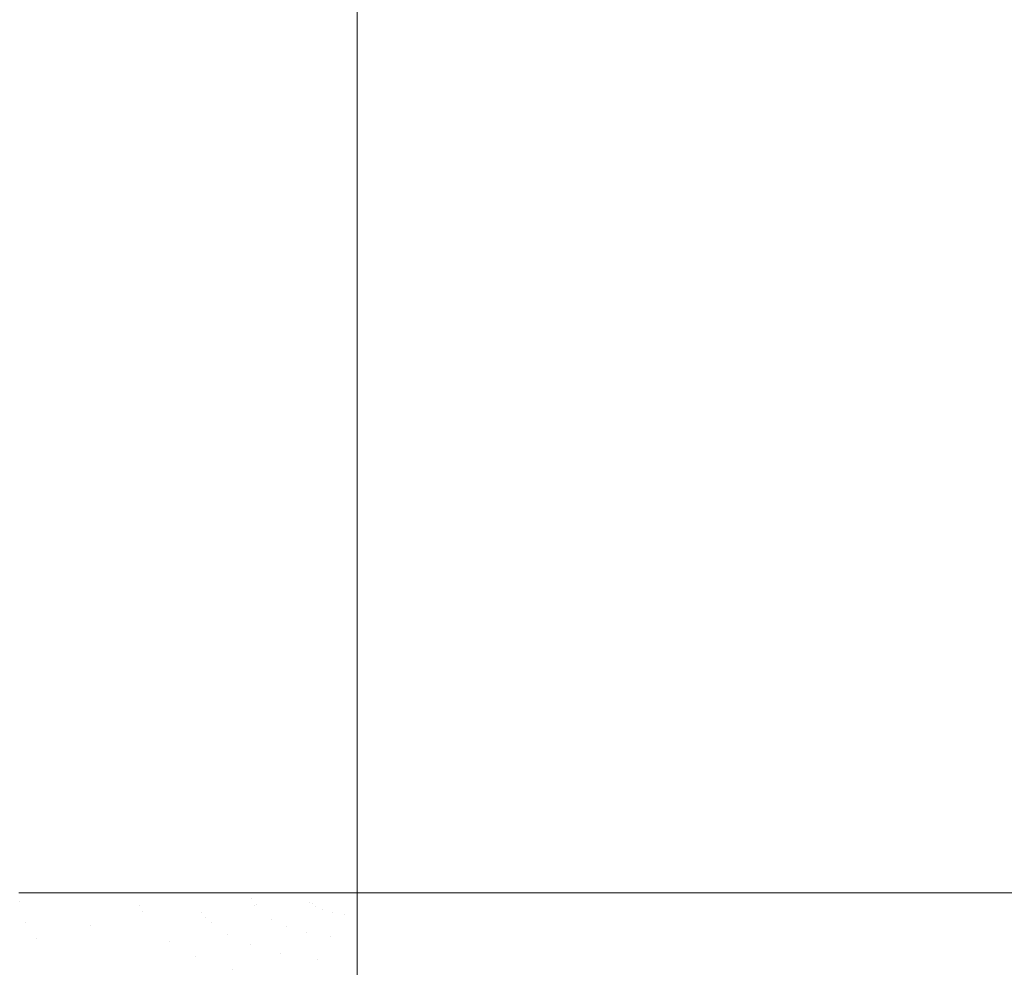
# Model space of a CAD drawing. Header units: centimetres. Extents: x -62 to 63, y 4 to 6.
# Tile 60 of 256: x -61.899 to -61.759, y 4.29 to 4.424. Entities that reach past the tile are written whole.
import ezdxf

# ---------------------------------------------------------------- set-up
doc = ezdxf.new("R2010")
doc.units = ezdxf.units.CM
doc.header["$LTSCALE"] = 2.54
doc.layers.add('Lucido design-1', color=7, linetype='Continuous')

# ---------------------------------------------------------------- blocks, each defined once
blk = doc.blocks.new('Gruppo-4-1')
at = {"color": 7, "linetype": 'Continuous', "lineweight": 9}
for points, invisible_edges in [([(-61.89957, 4.30021, -2276.22437), (-61.89205, 4.30021, -2276.22367), (-61.89205, 5.90021, -2276.22367), (-61.89957, 5.90021, -2276.22437)], 10), ([(-61.89957, 5.90021, -2277.01997), (-61.89285, 5.90021, -2277.02061), (-61.89285, 4.30021, -2277.02061), (-61.89957, 4.30021, -2277.01997)], 10), ([(-61.88265, 4.30021, -2277.02119), (-61.89285, 4.30021, -2277.02061), (-61.89285, 5.90021, -2277.02061), (-61.88265, 5.90021, -2277.02119)], 10), ([(-61.88265, 5.90021, -2276.22315), (-61.89205, 5.90021, -2276.22367), (-61.89205, 4.30021, -2276.22367), (-61.88265, 4.30021, -2276.22315)], 10), ([(-61.88265, 4.30021, -2276.22315), (-61.87173, 4.30021, -2276.22254), (-61.87173, 5.90021, -2276.22254), (-61.88265, 5.90021, -2276.22315)], 10), ([(-61.88265, 5.90021, -2277.02119), (-61.87256, 5.90021, -2277.02177), (-61.87256, 4.30021, -2277.02177), (-61.88265, 4.30021, -2277.02119)], 10), ([(-61.8666, 4.30021, -2277.02188), (-61.87256, 4.30021, -2277.02177), (-61.87256, 5.90021, -2277.02177), (-61.8666, 5.90021, -2277.02188)], 10), ([(-61.8666, 5.90021, -2276.22245), (-61.87173, 5.90021, -2276.22254), (-61.87173, 4.30021, -2276.22254), (-61.8666, 4.30021, -2276.22245)], 10), ([(-61.8666, 4.30021, -2276.22245), (-61.85145, 4.30021, -2276.22217), (-61.85145, 5.90021, -2276.22217), (-61.8666, 5.90021, -2276.22245)], 8), ([(-61.8666, 5.90021, -2277.02188), (-61.85145, 5.90021, -2277.02217), (-61.85145, 4.30021, -2277.02217), (-61.8666, 4.30021, -2277.02188)], 8), ([(-61.85145, 4.30021, -2277.02217), (-61.85145, 5.90021, -2277.02217), (-20.24151, 5.90021, -2277.02217), (-20.24151, 4.70021, -2277.02217)], 8), ([(-20.24151, 4.70021, -2277.02217), (-20.24141, 4.6952, -2277.02217), (-61.85145, 4.30021, -2277.02217)], 10), ([(-20.24141, 4.6952, -2277.02217), (-20.24109, 4.68987, -2277.02217), (-61.85145, 4.30021, -2277.02217)], 10), ([(-61.85145, 4.30021, -2277.02217), (-20.24109, 4.68987, -2277.02217), (-20.24055, 4.68454, -2277.02217)], 9), ([(-61.85145, 4.30021, -2277.02217), (-20.24055, 4.68454, -2277.02217), (-20.23977, 4.67917, -2277.02217)], 9), ([(-61.85145, 4.30021, -2277.02217), (-20.23977, 4.67917, -2277.02217), (-20.23877, 4.67377, -2277.02217)], 9), ([(-61.85145, 4.30021, -2277.02217), (-20.23877, 4.67377, -2277.02217), (-20.23751, 4.66832, -2277.02217)], 9), ([(-61.85145, 4.30021, -2277.02217), (-20.23751, 4.66832, -2277.02217), (-20.23601, 4.66281, -2277.02217)], 9), ([(-61.85145, 4.30021, -2277.02217), (-20.23601, 4.66281, -2277.02217), (-20.23524, 4.6604, -2277.02217), (-20.23423, 4.65721, -2277.02217)], 9), ([(-61.85145, 4.30021, -2277.02217), (-20.23423, 4.65721, -2277.02217), (-20.23216, 4.65153, -2277.02217)], 9), ([(-61.85145, 4.30021, -2277.02217), (-20.23216, 4.65153, -2277.02217), (-20.22978, 4.64573, -2277.02217)], 9), ([(-61.85145, 4.30021, -2277.02217), (-20.22978, 4.64573, -2277.02217), (-20.22706, 4.6398, -2277.02217)], 9), ([(-61.85145, 4.30021, -2277.02217), (-20.22706, 4.6398, -2277.02217), (-20.22398, 4.63374, -2277.02217)], 9), ([(-61.85145, 4.30021, -2277.02217), (-20.22398, 4.63374, -2277.02217), (-20.22049, 4.62751, -2277.02217)], 9), ([(-61.85145, 4.30021, -2277.02217), (-20.22049, 4.62751, -2277.02217), (-20.21655, 4.62111, -2277.02217)], 9), ([(-61.85145, 4.30021, -2277.02217), (-20.21655, 4.62111, -2277.02217), (-20.21212, 4.61451, -2277.02217)], 9), ([(-61.85145, 4.30021, -2277.02217), (-20.21212, 4.61451, -2277.02217), (-20.20714, 4.6077, -2277.02217)], 9), ([(-61.85145, 4.30021, -2277.02217), (-20.20714, 4.6077, -2277.02217), (-20.20153, 4.60065, -2277.02217)], 9), ([(-61.85145, 4.30021, -2277.02217), (-20.20153, 4.60065, -2277.02217), (-20.19523, 4.59333, -2277.02217)], 9), ([(-61.85145, 4.30021, -2277.02217), (-20.19523, 4.59333, -2277.02217), (-20.18864, 4.58624, -2277.02217)], 9), ([(-20.18864, 4.58624, -2277.02217), (-20.18071, 4.57835, -2277.02217), (-61.85145, 4.30021, -2277.02217)], 10), ([(-61.85145, 4.30021, -2277.02217), (-20.18071, 4.57835, -2277.02217), (-20.17179, 4.57015, -2277.02217)], 9), ([(-61.85145, 4.30021, -2277.02217), (-20.17179, 4.57015, -2277.02217), (-20.17017, 4.56878, -2277.02217), (-20.16172, 4.56161, -2277.02217)], 9), ([(-61.85145, 4.30021, -2277.02217), (-20.16172, 4.56161, -2277.02217), (-20.15035, 4.55269, -2277.02217)], 9), ([(-61.85145, 4.30021, -2277.02217), (-20.15035, 4.55269, -2277.02217), (-20.13749, 4.5434, -2277.02217)], 9), ([(-61.85145, 4.30021, -2277.02217), (-20.13749, 4.5434, -2277.02217), (-20.12293, 4.53372, -2277.02217)], 9), ([(-61.85145, 4.30021, -2277.02217), (-20.12293, 4.53372, -2277.02217), (-20.10641, 4.52364, -2277.02217)], 9), ([(-61.85145, 4.30021, -2277.02217), (-20.10641, 4.52364, -2277.02217), (-20.10041, 4.52029, -2277.02217)], 9), ([(-20.10041, 4.52029, -2277.02217), (-20.08766, 4.51317, -2277.02217), (-61.85145, 4.30021, -2277.02217)], 10), ([(-61.85145, 4.30021, -2277.02217), (-20.08766, 4.51317, -2277.02217), (-20.06636, 4.50234, -2277.02217)], 9), ([(-20.06636, 4.50234, -2277.02217), (-20.04218, 4.4912, -2277.02217), (-61.85145, 4.30021, -2277.02217)], 10), ([(-20.04218, 4.4912, -2277.02217), (-20.0131, 4.47918, -2277.02217), (-61.85145, 4.30021, -2277.02217)], 10), ([(-61.85145, 4.30021, -2277.02217), (-20.0131, 4.47918, -2277.02217), (-19.99993, 4.47433, -2277.02217)], 9), ([(-19.99993, 4.47433, -2277.02217), (-19.98187, 4.46768, -2277.02217), (-61.85145, 4.30021, -2277.02217)], 10), ([(-19.98187, 4.46768, -2277.02217), (-19.94654, 4.4562, -2277.02217), (-61.85145, 4.30021, -2277.02217)], 10), ([(-19.94654, 4.4562, -2277.02217), (-19.90685, 4.44497, -2277.02217), (-61.85145, 4.30021, -2277.02217)], 10), ([(-61.85145, 4.30021, -2277.02217), (-19.90685, 4.44497, -2277.02217), (-19.86812, 4.4356, -2277.02217)], 9), ([(-19.86812, 4.4356, -2277.02217), (-19.86252, 4.43425, -2277.02217), (-61.85145, 4.30021, -2277.02217)], 10), ([(-19.86252, 4.43425, -2277.02217), (-19.81346, 4.42436, -2277.02217), (-61.85145, 4.30021, -2277.02217)], 10), ([(-19.81346, 4.42436, -2277.02217), (-19.75975, 4.41567, -2277.02217), (-61.85145, 4.30021, -2277.02217)], 10), ([(-61.85145, 4.30021, -2277.02217), (-19.75975, 4.41567, -2277.02217), (-19.70984, 4.40958, -2277.02217)], 9), ([(-19.70984, 4.40958, -2277.02217), (-19.70174, 4.40859, -2277.02217), (-61.85145, 4.30021, -2277.02217)], 10), ([(-19.70174, 4.40859, -2277.02217), (-19.64009, 4.40348, -2277.02217), (-61.85145, 4.30021, -2277.02217)], 10), ([(-61.85145, 4.30021, -2277.02217), (-19.64009, 4.40348, -2277.02217), (-19.57579, 4.40068, -2277.02217)], 9), ([(-61.85145, 4.30021, -2277.02217), (-19.57579, 4.40068, -2277.02217), (-19.53626, 4.40021, -2277.02217)], 9), ([(-19.53626, 4.40021, -2277.02217), (20.66318, 4.40021, -2277.02217), (62.97838, 4.30021, -2277.02217), (-61.85145, 4.30021, -2277.02217)], 10), ([(-61.89205, 4.30021, -2276.22367), (-61.89957, 4.30021, -2276.22437), (-61.89948, 4.29889, -2276.22429)], 10), ([(-61.89948, 4.29889, -2277.02005), (-61.89957, 4.30021, -2277.01997), (-61.89285, 4.30021, -2277.02061)], 9), ([(-61.89948, 4.29889, -2276.22429), (-61.89915, 4.29749, -2276.22429), (-61.89205, 4.30021, -2276.22367)], 11), ([(-61.89285, 4.30021, -2277.02061), (-61.89915, 4.29749, -2277.02005), (-61.89948, 4.29889, -2277.02005)], 11), ([(-61.89205, 4.30021, -2276.22367), (-61.89915, 4.29749, -2276.22429), (-61.88238, 4.29845, -2276.22305)], 11), ([(-61.88238, 4.29845, -2277.02129), (-61.89915, 4.29749, -2277.02005), (-61.89285, 4.30021, -2277.02061)], 11), ([(-61.89285, 4.30021, -2277.02061), (-61.88265, 4.30021, -2277.02119), (-61.88238, 4.29845, -2277.02129)], 10), ([(-61.88238, 4.29845, -2276.22305), (-61.88265, 4.30021, -2276.22315), (-61.89205, 4.30021, -2276.22367)], 9), ([(-61.87173, 4.30021, -2276.22254), (-61.88265, 4.30021, -2276.22315), (-61.88238, 4.29845, -2276.22305)], 10), ([(-61.88238, 4.29845, -2277.02129), (-61.88265, 4.30021, -2277.02119), (-61.87256, 4.30021, -2277.02177)], 9), ([(-61.87173, 4.30021, -2276.22254), (-61.88238, 4.29845, -2276.22305), (-61.86647, 4.29936, -2276.22238)], 11), ([(-61.86647, 4.29936, -2277.02196), (-61.88238, 4.29845, -2277.02129), (-61.87256, 4.30021, -2277.02177)], 11), ([(-61.87256, 4.30021, -2277.02177), (-61.8666, 4.30021, -2277.02188), (-61.86647, 4.29936, -2277.02196)], 10), ([(-61.86647, 4.29936, -2276.22238), (-61.8666, 4.30021, -2276.22245), (-61.87173, 4.30021, -2276.22254)], 9), ([(-61.86647, 4.29936, -2276.22238), (-61.85145, 4.30021, -2276.22217), (-61.8666, 4.30021, -2276.22245)], 9), ([(-61.86647, 4.29936, -2277.02196), (-61.8666, 4.30021, -2277.02188), (-61.85778, 4.29861, -2277.0221)], 11), ([(-61.8666, 4.30021, -2277.02188), (-61.85145, 4.30021, -2277.02217), (-61.85778, 4.29861, -2277.0221)], 10), ([(-61.866, 4.29841, -2276.22238), (-61.85145, 4.30021, -2276.22217), (-61.86647, 4.29936, -2276.22238)], 11), ([(-61.85816, 4.29882, -2276.22222), (-61.85145, 4.30021, -2276.22217), (-61.866, 4.29841, -2276.22238)], 11), ([(-61.85742, 4.29831, -2276.22222), (-61.85145, 4.30021, -2276.22217), (-61.85816, 4.29882, -2276.22222)], 11), ([(-61.85778, 4.29861, -2277.0221), (-61.85145, 4.30021, -2277.02217), (-61.85742, 4.29831, -2277.02212)], 11), ([(-61.85496, 4.29741, -2276.22222), (-61.85145, 4.30021, -2276.22217), (-61.85742, 4.29831, -2276.22222)], 11), ([(-61.85742, 4.29831, -2277.02212), (-61.85145, 4.30021, -2277.02217), (-61.85636, 4.29782, -2277.02212)], 11), ([(-61.85636, 4.29782, -2277.02212), (-61.85145, 4.30021, -2277.02217), (-61.85496, 4.29741, -2277.02212)], 11), ([(-61.85145, 4.29704, -2276.22224), (-61.85145, 4.30021, -2276.22217), (-61.85496, 4.29741, -2276.22222)], 10), ([(-61.85496, 4.29741, -2277.02212), (-61.85145, 4.30021, -2277.02217), (-61.85329, 4.29714, -2277.02212)], 11), ([(-61.85329, 4.29714, -2277.02212), (-61.85145, 4.30021, -2277.02217), (-61.85145, 4.29704, -2277.0221)], 9), ([(62.97838, 4.29704, -2276.22224), (62.97838, 4.30021, -2276.22217), (-61.85145, 4.30021, -2276.22217), (-61.85145, 4.29704, -2276.22224)], 8), ([(-61.85145, 4.29704, -2277.0221), (-61.85145, 4.30021, -2277.02217), (62.97838, 4.30021, -2277.02217), (62.97838, 4.29704, -2277.0221)], 8), ([(-61.90783, 4.297, -2276.22514), (-61.89915, 4.29749, -2276.22429), (-61.89948, 4.29889, -2276.22429)], 11), ([(-61.89948, 4.29889, -2277.02005), (-61.89915, 4.29749, -2277.02005), (-61.90783, 4.297, -2277.0192)], 11), ([(-61.882, 4.29749, -2276.22305), (-61.88238, 4.29845, -2276.22305), (-61.89915, 4.29749, -2276.22429), (-61.89856, 4.29602, -2276.22429)], 15), ([(-61.89856, 4.29602, -2277.02005), (-61.89915, 4.29749, -2277.02005), (-61.88238, 4.29845, -2277.02129), (-61.882, 4.29749, -2277.02129)], 15), ([(-61.86647, 4.29936, -2276.22238), (-61.88238, 4.29845, -2276.22305), (-61.882, 4.29749, -2276.22305)], 11), ([(-61.8736, 4.29746, -2277.02169), (-61.88238, 4.29845, -2277.02129), (-61.86647, 4.29936, -2277.02196)], 11), ([(-61.8736, 4.29746, -2277.02169), (-61.88141, 4.2965, -2277.02129), (-61.882, 4.29749, -2277.02129), (-61.88238, 4.29845, -2277.02129)], 15), ([(-61.882, 4.29749, -2276.22305), (-61.88141, 4.2965, -2276.22305), (-61.866, 4.29841, -2276.22238), (-61.86647, 4.29936, -2276.22238)], 15), ([(-61.866, 4.29841, -2276.22238), (-61.88141, 4.2965, -2276.22305), (-61.87299, 4.2967, -2276.22265)], 11), ([(-61.86647, 4.29936, -2277.02196), (-61.86578, 4.29851, -2277.02195), (-61.8736, 4.29746, -2277.02169)], 11), ([(-61.87219, 4.29591, -2277.02169), (-61.8736, 4.29746, -2277.02169), (-61.86578, 4.29851, -2277.02195)], 11), ([(-61.87299, 4.2967, -2276.22265), (-61.8656, 4.2979, -2276.22238), (-61.866, 4.29841, -2276.22238)], 11), ([(-61.86991, 4.29432, -2277.02169), (-61.87219, 4.29591, -2277.02169), (-61.86578, 4.29851, -2277.02195)], 11), ([(-61.86578, 4.29851, -2277.02195), (-61.86357, 4.29635, -2277.02196), (-61.86991, 4.29432, -2277.02169)], 11), ([(-61.85778, 4.29861, -2277.0221), (-61.86578, 4.29851, -2277.02195), (-61.86647, 4.29936, -2277.02196)], 11), ([(-61.866, 4.29841, -2276.22238), (-61.8656, 4.2979, -2276.22238), (-61.85816, 4.29882, -2276.22222)], 11), ([(-61.86357, 4.29635, -2277.02196), (-61.86578, 4.29851, -2277.02195), (-61.85778, 4.29861, -2277.0221)], 11), ([(-61.8656, 4.2979, -2276.22238), (-61.86507, 4.29739, -2276.22238), (-61.85816, 4.29882, -2276.22222)], 11), ([(-61.85816, 4.29882, -2276.22222), (-61.86507, 4.29739, -2276.22238), (-61.86357, 4.29635, -2276.22238), (-61.85742, 4.29831, -2276.22222)], 15), ([(-61.85778, 4.29861, -2277.0221), (-61.85742, 4.29831, -2277.02212), (-61.86357, 4.29635, -2277.02196)], 11), ([(-61.85742, 4.29831, -2276.22222), (-61.86357, 4.29635, -2276.22238), (-61.86142, 4.29536, -2276.22238)], 11), ([(-61.85636, 4.29782, -2277.02212), (-61.86142, 4.29536, -2277.02196), (-61.86357, 4.29635, -2277.02196), (-61.85742, 4.29831, -2277.02212)], 15), ([(-61.86142, 4.29536, -2276.22238), (-61.85858, 4.29453, -2276.22238), (-61.85496, 4.29741, -2276.22222), (-61.85742, 4.29831, -2276.22222)], 15), ([(-61.90713, 4.29526, -2276.22514), (-61.89856, 4.29602, -2276.22429), (-61.89915, 4.29749, -2276.22429), (-61.90783, 4.297, -2276.22514)], 15), ([(-61.90783, 4.297, -2277.0192), (-61.89915, 4.29749, -2277.02005), (-61.89856, 4.29602, -2277.02005), (-61.90713, 4.29526, -2277.0192)], 15), ([(-61.882, 4.29749, -2276.22305), (-61.89856, 4.29602, -2276.22429), (-61.88943, 4.2955, -2276.2236)], 11), ([(-61.88943, 4.2955, -2277.02074), (-61.89856, 4.29602, -2277.02005), (-61.882, 4.29749, -2277.02129)], 11), ([(-61.88943, 4.2955, -2276.2236), (-61.88141, 4.2965, -2276.22305), (-61.882, 4.29749, -2276.22305)], 11), ([(-61.882, 4.29749, -2277.02129), (-61.88141, 4.2965, -2277.02129), (-61.88943, 4.2955, -2277.02074)], 11), ([(-61.88059, 4.29546, -2277.02129), (-61.88141, 4.2965, -2277.02129), (-61.8736, 4.29746, -2277.02169)], 11), ([(-61.8736, 4.29746, -2277.02169), (-61.87219, 4.29591, -2277.02169), (-61.8795, 4.2944, -2277.02129), (-61.88059, 4.29546, -2277.02129)], 15), ([(-61.87219, 4.29591, -2276.22265), (-61.86507, 4.29739, -2276.22238), (-61.8656, 4.2979, -2276.22238), (-61.87299, 4.2967, -2276.22265)], 15), ([(-61.86991, 4.29432, -2276.22265), (-61.86357, 4.29635, -2276.22238), (-61.86507, 4.29739, -2276.22238), (-61.87219, 4.29591, -2276.22265)], 15), ([(-61.85496, 4.29741, -2277.02212), (-61.85858, 4.29453, -2277.02196), (-61.86142, 4.29536, -2277.02196), (-61.85636, 4.29782, -2277.02212)], 15), ([(-61.85496, 4.29741, -2276.22222), (-61.85858, 4.29453, -2276.22238), (-61.85145, 4.29585, -2276.22227)], 11), ([(-61.85329, 4.29714, -2277.02212), (-61.85518, 4.29397, -2277.02196), (-61.85858, 4.29453, -2277.02196), (-61.85496, 4.29741, -2277.02212)], 15), ([(-61.85145, 4.29585, -2277.02207), (-61.85518, 4.29397, -2277.02196), (-61.85329, 4.29714, -2277.02212)], 11), ([(-61.85145, 4.29585, -2276.22227), (-61.85145, 4.29704, -2276.22224), (-61.85496, 4.29741, -2276.22222)], 10), ([(-61.85329, 4.29714, -2277.02212), (-61.85145, 4.29704, -2277.0221), (-61.85145, 4.29585, -2277.02207)], 9), ([(-61.85145, 4.29704, -2276.22224), (-61.85145, 4.29585, -2276.22227), (62.97838, 4.29585, -2276.22227), (62.97838, 4.29704, -2276.22224)], 10), ([(62.97838, 4.29704, -2277.0221), (62.97838, 4.29585, -2277.02207), (-61.85145, 4.29585, -2277.02207), (-61.85145, 4.29704, -2277.0221)], 10), ([(-61.90606, 4.29344, -2276.22514), (-61.89765, 4.29448, -2276.22429), (-61.89856, 4.29602, -2276.22429), (-61.90713, 4.29526, -2276.22514)], 15), ([(-61.90713, 4.29526, -2277.0192), (-61.89856, 4.29602, -2277.02005), (-61.89765, 4.29448, -2277.02005), (-61.90606, 4.29344, -2277.0192)], 15), ([(-61.89856, 4.29602, -2276.22429), (-61.89765, 4.29448, -2276.22429), (-61.88943, 4.2955, -2276.2236)], 11), ([(-61.88943, 4.2955, -2277.02074), (-61.89765, 4.29448, -2277.02005), (-61.89856, 4.29602, -2277.02005)], 11), ([(-61.88943, 4.2955, -2276.2236), (-61.89765, 4.29448, -2276.22429), (-61.89707, 4.29369, -2276.22429)], 11), ([(-61.88839, 4.29419, -2277.02074), (-61.89638, 4.29288, -2277.02005), (-61.89765, 4.29448, -2277.02005), (-61.88943, 4.2955, -2277.02074)], 15), ([(-61.89707, 4.29369, -2276.22429), (-61.89638, 4.29288, -2276.22429), (-61.88839, 4.29419, -2276.2236), (-61.88943, 4.2955, -2276.2236)], 15), ([(-61.88839, 4.29419, -2276.2236), (-61.88059, 4.29546, -2276.22305), (-61.88141, 4.2965, -2276.22305), (-61.88943, 4.2955, -2276.2236)], 15), ([(-61.88943, 4.2955, -2277.02074), (-61.88141, 4.2965, -2277.02129), (-61.88059, 4.29546, -2277.02129), (-61.88839, 4.29419, -2277.02074)], 15), ([(-61.88701, 4.29284, -2276.2236), (-61.8795, 4.2944, -2276.22305), (-61.88059, 4.29546, -2276.22305), (-61.88839, 4.29419, -2276.2236)], 15), ([(-61.88839, 4.29419, -2277.02074), (-61.88059, 4.29546, -2277.02129), (-61.8795, 4.2944, -2277.02129), (-61.88701, 4.29284, -2277.02074)], 15), ([(-61.88141, 4.2965, -2276.22305), (-61.88059, 4.29546, -2276.22305), (-61.87299, 4.2967, -2276.22265)], 11), ([(-61.87299, 4.2967, -2276.22265), (-61.88059, 4.29546, -2276.22305), (-61.8795, 4.2944, -2276.22305), (-61.87219, 4.29591, -2276.22265)], 15), ([(-61.87219, 4.29591, -2276.22265), (-61.8795, 4.2944, -2276.22305), (-61.87812, 4.29332, -2276.22305)], 11), ([(-61.87812, 4.29332, -2277.02129), (-61.8795, 4.2944, -2277.02129), (-61.87219, 4.29591, -2277.02169)], 11), ([(-61.87812, 4.29332, -2276.22305), (-61.87642, 4.29225, -2276.22305), (-61.86991, 4.29432, -2276.22265), (-61.87219, 4.29591, -2276.22265)], 15), ([(-61.87219, 4.29591, -2277.02169), (-61.86991, 4.29432, -2277.02169), (-61.87642, 4.29225, -2277.02129), (-61.87812, 4.29332, -2277.02129)], 15), ([(-61.86142, 4.29536, -2276.22238), (-61.86357, 4.29635, -2276.22238), (-61.86991, 4.29432, -2276.22265), (-61.86662, 4.29282, -2276.22265)], 15), ([(-61.86991, 4.29432, -2277.02169), (-61.86357, 4.29635, -2277.02196), (-61.86142, 4.29536, -2277.02196), (-61.86662, 4.29282, -2277.02169)], 15), ([(-61.85858, 4.29453, -2276.22238), (-61.85145, 4.29377, -2276.2224), (-61.85145, 4.29585, -2276.22227)], 9), ([(-61.85518, 4.29397, -2277.02196), (-61.85145, 4.29585, -2277.02207), (-61.85145, 4.2915, -2277.02179)], 9), ([(62.97838, 4.2915, -2276.22255), (62.97838, 4.29585, -2276.22227), (-61.85145, 4.29585, -2276.22227), (-61.85145, 4.29377, -2276.2224)], 10), ([(-61.85145, 4.2915, -2277.02179), (-61.85145, 4.29585, -2277.02207), (62.97838, 4.29585, -2277.02207), (62.97838, 4.29377, -2277.02194)], 10), ([(-61.90537, 4.2925, -2276.22514), (-61.89707, 4.29369, -2276.22429), (-61.89765, 4.29448, -2276.22429), (-61.90606, 4.29344, -2276.22514)], 15), ([(-61.90606, 4.29344, -2277.0192), (-61.89765, 4.29448, -2277.02005), (-61.89638, 4.29288, -2277.02005), (-61.90456, 4.29155, -2277.0192)], 15), ([(-61.88839, 4.29419, -2276.2236), (-61.89638, 4.29288, -2276.22429), (-61.89471, 4.29124, -2276.22429), (-61.88701, 4.29284, -2276.2236)], 15), ([(-61.88701, 4.29284, -2277.02074), (-61.89471, 4.29124, -2277.02005), (-61.89638, 4.29288, -2277.02005), (-61.88839, 4.29419, -2277.02074)], 15), ([(-61.88526, 4.29147, -2276.2236), (-61.87812, 4.29332, -2276.22305), (-61.8795, 4.2944, -2276.22305), (-61.88701, 4.29284, -2276.2236)], 15), ([(-61.88526, 4.29147, -2277.02074), (-61.88701, 4.29284, -2277.02074), (-61.8795, 4.2944, -2277.02129), (-61.87812, 4.29332, -2277.02129)], 15), ([(-61.86991, 4.29432, -2276.22265), (-61.87642, 4.29225, -2276.22305), (-61.87437, 4.2912, -2276.22305)], 11), ([(-61.87437, 4.2912, -2277.02129), (-61.87642, 4.29225, -2277.02129), (-61.86991, 4.29432, -2277.02169)], 11), ([(-61.87437, 4.2912, -2276.22305), (-61.87197, 4.29021, -2276.22305), (-61.86662, 4.29282, -2276.22265), (-61.86991, 4.29432, -2276.22265)], 15), ([(-61.86991, 4.29432, -2277.02169), (-61.86662, 4.29282, -2277.02169), (-61.87197, 4.29021, -2277.02129), (-61.87437, 4.2912, -2277.02129)], 15), ([(-61.86662, 4.29282, -2276.22265), (-61.86231, 4.29155, -2276.22265), (-61.85858, 4.29453, -2276.22238), (-61.86142, 4.29536, -2276.22238)], 15), ([(-61.86662, 4.29282, -2277.02169), (-61.86142, 4.29536, -2277.02196), (-61.85858, 4.29453, -2277.02196), (-61.86231, 4.29155, -2277.02169)], 15), ([(-61.85858, 4.29453, -2276.22238), (-61.86231, 4.29155, -2276.22265), (-61.85145, 4.2915, -2276.22255)], 11), ([(-61.86231, 4.29155, -2277.02169), (-61.85858, 4.29453, -2277.02196), (-61.85518, 4.29397, -2277.02196), (-61.85713, 4.2907, -2277.02169)], 15), ([(-61.85145, 4.2915, -2276.22255), (-61.85145, 4.29377, -2276.2224), (-61.85858, 4.29453, -2276.22238)], 10), ([(-61.90456, 4.29155, -2276.22514), (-61.89638, 4.29288, -2276.22429), (-61.89707, 4.29369, -2276.22429), (-61.90537, 4.2925, -2276.22514)], 15), ([(-61.90258, 4.28961, -2276.22514), (-61.89471, 4.29124, -2276.22429), (-61.89638, 4.29288, -2276.22429), (-61.90456, 4.29155, -2276.22514)], 15), ([(-61.90456, 4.29155, -2277.0192), (-61.89638, 4.29288, -2277.02005), (-61.89471, 4.29124, -2277.02005), (-61.90258, 4.28961, -2277.0192)], 15), ([(-61.88701, 4.29284, -2276.2236), (-61.89471, 4.29124, -2276.22429), (-61.89258, 4.28958, -2276.22429), (-61.88526, 4.29147, -2276.2236)], 15), ([(-61.89258, 4.28958, -2277.02005), (-61.89471, 4.29124, -2277.02005), (-61.88701, 4.29284, -2277.02074), (-61.88526, 4.29147, -2277.02074)], 15), ([(-61.8831, 4.29012, -2276.2236), (-61.87642, 4.29225, -2276.22305), (-61.87812, 4.29332, -2276.22305), (-61.88526, 4.29147, -2276.2236)], 15), ([(-61.87812, 4.29332, -2277.02129), (-61.87642, 4.29225, -2277.02129), (-61.8831, 4.29012, -2277.02074), (-61.88526, 4.29147, -2277.02074)], 15), ([(-61.86662, 4.29282, -2276.22265), (-61.87197, 4.29021, -2276.22305), (-61.86922, 4.2893, -2276.22305)], 11), ([(-61.86922, 4.2893, -2277.02129), (-61.87197, 4.29021, -2277.02129), (-61.86662, 4.29282, -2277.02169)], 11), ([(-61.86922, 4.2893, -2276.22305), (-61.86614, 4.2885, -2276.22305), (-61.86231, 4.29155, -2276.22265), (-61.86662, 4.29282, -2276.22265)], 15), ([(-61.86662, 4.29282, -2277.02169), (-61.86231, 4.29155, -2277.02169), (-61.86614, 4.2885, -2277.02129), (-61.86922, 4.2893, -2277.02129)], 15), ([(-61.85145, 4.2915, -2277.02179), (-61.85713, 4.2907, -2277.02169), (-61.85518, 4.29397, -2277.02196)], 11), ([(-61.85145, 4.29377, -2276.2224), (-61.85145, 4.2915, -2276.22255), (62.97838, 4.2915, -2276.22255)], 10), ([(62.97838, 4.29377, -2277.02194), (62.97838, 4.2915, -2277.02179), (-61.85145, 4.2915, -2277.02179)], 10), ([(-61.88526, 4.29147, -2276.2236), (-61.89258, 4.28958, -2276.22429), (-61.88995, 4.28793, -2276.22429), (-61.8831, 4.29012, -2276.2236)], 15), ([(-61.88526, 4.29147, -2277.02074), (-61.8831, 4.29012, -2277.02074), (-61.88995, 4.28793, -2277.02005), (-61.89258, 4.28958, -2277.02005)], 15), ([(-61.87437, 4.2912, -2276.22305), (-61.87642, 4.29225, -2276.22305), (-61.8831, 4.29012, -2276.2236), (-61.88051, 4.28879, -2276.2236)], 15), ([(-61.8831, 4.29012, -2277.02074), (-61.87642, 4.29225, -2277.02129), (-61.87437, 4.2912, -2277.02129), (-61.88051, 4.28879, -2277.02074)], 15), ([(-61.86231, 4.29155, -2276.22265), (-61.86614, 4.2885, -2276.22305), (-61.86276, 4.28784, -2276.22305)], 11), ([(-61.86276, 4.28784, -2277.02129), (-61.86614, 4.2885, -2277.02129), (-61.86231, 4.29155, -2277.02169)], 11), ([(-61.86276, 4.28784, -2276.22305), (-61.85913, 4.28735, -2276.22305), (-61.85713, 4.2907, -2276.22265), (-61.86231, 4.29155, -2276.22265)], 15), ([(-61.86231, 4.29155, -2277.02169), (-61.85713, 4.2907, -2277.02169), (-61.85913, 4.28735, -2277.02129), (-61.86276, 4.28784, -2277.02129)], 15), ([(-61.85145, 4.2915, -2276.22255), (-61.86231, 4.29155, -2276.22265), (-61.85713, 4.2907, -2276.22265)], 11), ([(-61.85713, 4.2907, -2276.22265), (-61.85145, 4.2904, -2276.22267), (-61.85145, 4.2915, -2276.22255)], 9), ([(-61.85713, 4.2907, -2277.02169), (-61.85145, 4.2915, -2277.02179), (-61.85145, 4.28716, -2277.02131)], 9), ([(62.97838, 4.2915, -2276.22255), (-61.85145, 4.2915, -2276.22255), (-61.85145, 4.2904, -2276.22267)], 9), ([(-61.85145, 4.2904, -2276.22267), (-61.85145, 4.28716, -2276.22303), (62.97838, 4.28716, -2276.22303), (62.97838, 4.2915, -2276.22255)], 10), ([(-61.85145, 4.2915, -2277.02179), (62.97838, 4.2915, -2277.02179), (62.97838, 4.2904, -2277.02167)], 9), ([(62.97838, 4.2904, -2277.02167), (62.97838, 4.28716, -2277.02131), (-61.85145, 4.28716, -2277.02131), (-61.85145, 4.2915, -2277.02179)], 10), ([(-61.90006, 4.28765, -2276.22514), (-61.89258, 4.28958, -2276.22429), (-61.89471, 4.29124, -2276.22429), (-61.90258, 4.28961, -2276.22514)], 15), ([(-61.90258, 4.28961, -2277.0192), (-61.89471, 4.29124, -2277.02005), (-61.89258, 4.28958, -2277.02005), (-61.90006, 4.28765, -2277.0192)], 15), ([(-61.88051, 4.28879, -2276.2236), (-61.8831, 4.29012, -2276.2236), (-61.88995, 4.28793, -2276.22429), (-61.8868, 4.28632, -2276.22429)], 15), ([(-61.88051, 4.28879, -2277.02074), (-61.8868, 4.28632, -2277.02005), (-61.88995, 4.28793, -2277.02005), (-61.8831, 4.29012, -2277.02074)], 15), ([(-61.88051, 4.28879, -2276.2236), (-61.87747, 4.28753, -2276.2236), (-61.87197, 4.29021, -2276.22305), (-61.87437, 4.2912, -2276.22305)], 15), ([(-61.88051, 4.28879, -2277.02074), (-61.87437, 4.2912, -2277.02129), (-61.87197, 4.29021, -2277.02129), (-61.87747, 4.28753, -2277.02074)], 15), ([(-61.86922, 4.2893, -2276.22305), (-61.87197, 4.29021, -2276.22305), (-61.87747, 4.28753, -2276.2236), (-61.87398, 4.28638, -2276.2236)], 15), ([(-61.87398, 4.28638, -2277.02074), (-61.87747, 4.28753, -2277.02074), (-61.87197, 4.29021, -2277.02129), (-61.86922, 4.2893, -2277.02129)], 15), ([(-61.85713, 4.2907, -2276.22265), (-61.85913, 4.28735, -2276.22305), (-61.85145, 4.28716, -2276.22303)], 11), ([(-61.85145, 4.28716, -2277.02131), (-61.85913, 4.28735, -2277.02129), (-61.85713, 4.2907, -2277.02169)], 11), ([(-61.85145, 4.28716, -2276.22303), (-61.85145, 4.2904, -2276.22267), (-61.85713, 4.2907, -2276.22265)], 10)]:
    blk.add_3dface(points, dxfattribs=dict(at, invisible_edges=invisible_edges))
blk.add_3dface([(-61.85145, 5.90021, -2276.22217), (-61.85145, 4.30021, -2276.22217), (62.97838, 4.30021, -2276.22217), (62.97838, 5.90021, -2276.22217)], dxfattribs=at)
blk = doc.blocks.new('Gruppo-5-1')
at = {"color": 7}
blk.add_blockref('Gruppo-4-1', (0, 0), dxfattribs=at)

msp = doc.modelspace()

# ---------------------------------------------------------------- block references
at = {"layer": 'Lucido design-1', "color": 7}
msp.add_blockref('Gruppo-5-1', (0, 0), dxfattribs=at)

doc.saveas('drawing.dxf')
